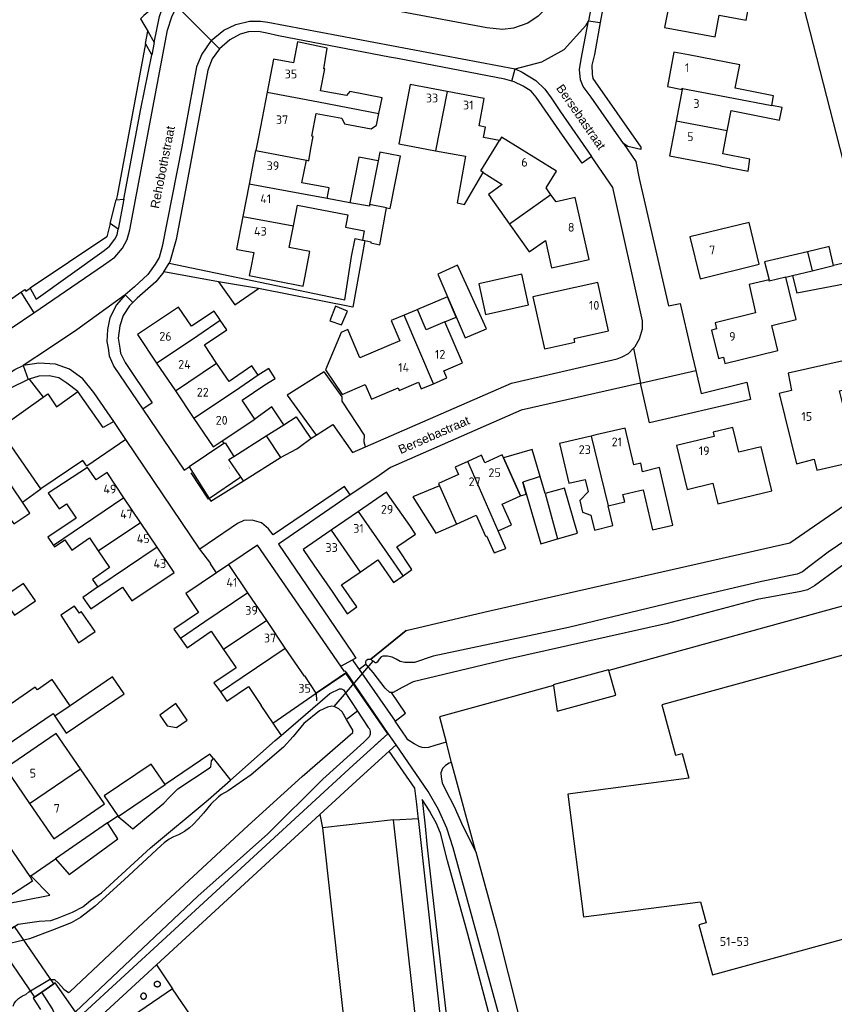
# Model space of a CAD drawing. Header units: metres. Extents: x 174248 to 174892, y 462063 to 462851.
# Tile 10 of 20: x 174327 to 174467, y 462388 to 462556. Entities that reach past the tile are written whole.
import ezdxf

# ---------------------------------------------------------------- set-up
doc = ezdxf.new("R2010")
doc.units = ezdxf.units.M
for name, color, linetype, lineweight in [('BTD-groenvoorziening', 252, 'Continuous', 9), ('Kunstwerkdeel', 252, 'Continuous', 9), ('Nummeraanduidingreeks', 252, 'Continuous', 9), ('OpenbareRuimteLabel', 252, 'Continuous', 9), ('OTD-erf', 252, 'Continuous', 9), ('OTD-onverhard', 252, 'Continuous', 9), ('OTD-open verharding', 252, 'Continuous', 9), ('Overbruggingsdeel', 252, 'Continuous', 9), ('OverigBouwwerk', 252, 'Continuous', 9), ('OWD', 252, 'Continuous', 9), ('OWG-groenvoorziening', 252, 'Continuous', 9), ('Pand', 252, 'Continuous', 9), ('Scheiding', 252, 'Continuous', 9), ('Straatmeubilair', 252, 'Continuous', 9), ('WGD-open verharding', 252, 'Continuous', 9), ('WTD-waterloop', 252, 'Continuous', 9)]:
    doc.layers.add(name, color=color, linetype=linetype, lineweight=lineweight)
doc.styles.get("Standard").update_dxf_attribs({"font": 'isocpeur.ttf'})

# ---------------------------------------------------------------- blocks, each defined once
blk = doc.blocks.new('Straatmeubilair')
at = {"layer": 'Straatmeubilair', "const_width": 0.02}
for points in [[(4.14, 1.69), (3.67, 1.3), (6.33, 1.3)], [(4.14, 1.69), (6.13, 1.69), (6.6, 1.3), (3.95, 1.3)], [(4.27, 1.3), (4.27, 0.62)], [(4.27, 0.62), (4.37, 0.62)], [(4.37, 1.3), (4.37, 0.62)], [(4.57, 2.21), (4.57, 1.69)], [(4.67, 2.21), (4.67, 1.69)], [(5.61, 2.21), (5.61, 1.69)], [(5.71, 2.21), (5.71, 1.69)], [(5.9, 1.3), (5.9, 0.62)], [(5.9, 0.62), (6, 0.62)], [(6, 1.3), (6, 0.62)]]:
    blk.add_lwpolyline(points, dxfattribs=at)
blk.add_lwpolyline([(4.25, 2.66), (6.03, 2.66), (6.03, 2.21), (4.25, 2.21)], close=True, dxfattribs=at)

msp = doc.modelspace()

# ---------------------------------------------------------------- linework, layer by layer
at = {"layer": 'BTD-groenvoorziening', "lineweight": -3}
msp.add_line((174328.86, 462494.71), (174331.25, 462491.59), dxfattribs=at)
for points in [[(174352.66, 462559.94), (174352.4, 462560.28), (174352.39, 462560.28), (174348.48, 462556.9), (174347.89, 462556.38), (174348.5, 462555.4), (174349.16, 462554.23), (174350.26, 462552.28), (174351.16, 462556.76), (174351.56, 462557.88), (174352.66, 462559.94)], [(174345.06, 462525.51), (174347.98, 462540.93), (174349.84, 462550.19), (174348.77, 462552.14), (174343.94, 462526.09), (174343.75, 462525.37), (174345.06, 462525.51)], [(174329.01, 462510.25), (174330.06, 462508.39), (174341.7, 462516.71), (174342.61, 462517.44), (174343.51, 462518.66), (174343.9, 462519.41), (174344.08, 462520.36), (174342.72, 462521.34), (174342.13, 462519.06), (174329.01, 462510.25)], [(174331.25, 462491.59), (174332.06, 462492.16), (174333.56, 462489.99), (174337.21, 462492.56), (174335.31, 462494.04), (174333.96, 462494.93), (174332.29, 462495.24), (174330.49, 462495.21), (174328.86, 462494.71)], [(174386.42, 462483.14), (174386.17, 462483.91), (174386.26, 462485.14), (174382.4, 462490.95), (174382.4, 462491.68), (174379.37, 462495.9), (174379.35, 462495.94), (174373.03, 462491.96), (174377.98, 462485.12), (174380.84, 462486.93), (174384.16, 462482.16), (174386.42, 462483.14)], [(174328.86, 462494.71), (174328.7, 462494.64), (174325.56, 462493.11), (174319.81, 462489.38), (174317.8, 462488.14), (174321.52, 462482.72)], [(174327.7, 462473.67), (174330.83, 462475.96), (174323.67, 462486.27), (174331.25, 462491.59)], [(174361.87, 462484.13), (174362.18, 462483.67), (174362.4, 462483.82), (174363.89, 462481.48), (174369.41, 462484.98), (174372.43, 462486.9), (174370.39, 462489.96), (174367.46, 462487.88)], [(174370.57, 462435.83), (174371.95, 462433.75), (174380.28, 462440.89), (174381.98, 462441.73), (174382.31, 462441.69), (174382.63, 462441.53), (174385.06, 462437.86), (174386.86, 462435.12), (174387.08, 462434.84), (174387.23, 462434.41), (174387.23, 462433.98), (174387.02, 462433.51), (174386.14, 462432.57), (174379.13, 462426.27), (174369.67, 462416.87), (174357.73, 462406.23), (174336.77, 462386.42), (174337.41, 462385.5), (174384.32, 462428.62), (174390.24, 462434.03), (174390.29, 462434.07), (174383.13, 462444.48), (174377.99, 462440.94)], [(174385.31, 462445.04), (174391.46, 462436.2), (174393.28, 462437.54), (174390.88, 462441.08), (174390.57, 462441.08), (174389.79, 462441.81), (174387.7, 462444.52), (174386.57, 462445.81), (174386.51, 462445.94), (174385.31, 462445.04)], [(174391.18, 462419.31), (174395.46, 462419.52), (174395.43, 462419.8), (174395.36, 462420.39), (174395.18, 462421.95), (174394.83, 462424.7), (174390.46, 462431.05), (174385.51, 462426.52), (174378.61, 462420.18), (174379.04, 462417.95)], [(174344.1, 462419.87), (174345.41, 462418.79), (174346.6, 462417.73), (174351.9, 462422.16), (174352.89, 462423.19), (174354.27, 462424.61), (174359.51, 462428.01), (174359.93, 462428.36), (174360, 462428.8), (174360.04, 462429.36), (174360.38, 462429.78), (174359.76, 462430.54), (174352.1, 462425.33)], [(174401.09, 462429.12), (174400.75, 462428.99), (174400.1, 462428.61), (174399.58, 462428.09), (174399.3, 462427.35), (174399.34, 462426.58), (174399.52, 462425.61), (174400.13, 462424.3), (174401.58, 462421.59), (174403.08, 462418.23), (174405.27, 462413.81), (174401.1, 462429.11), (174401.09, 462429.12)], [(174329.15, 462409.73), (174328.95, 462409.6), (174329, 462409.53), (174329.42, 462408.82), (174323.86, 462405.2), (174324.09, 462404.81), (174324.3, 462404.79), (174332.41, 462406.43), (174329.15, 462409.73)], [(174350.77, 462390.68), (174350.76, 462390.68), (174350.75, 462390.68), (174350.74, 462390.68), (174350.73, 462390.68), (174350.72, 462390.68), (174350.71, 462390.68), (174350.71, 462390.68), (174350.7, 462390.68), (174350.69, 462390.68), (174350.68, 462390.69), (174350.67, 462390.69), (174350.66, 462390.69), (174350.65, 462390.69), (174350.65, 462390.69), (174350.64, 462390.7), (174350.63, 462390.7), (174350.62, 462390.7), (174350.61, 462390.7), (174350.61, 462390.71), (174350.6, 462390.71), (174350.59, 462390.71), (174350.58, 462390.72), (174350.57, 462390.72), (174350.57, 462390.72), (174350.56, 462390.73), (174350.55, 462390.73), (174350.54, 462390.73), (174350.53, 462390.74), (174350.53, 462390.74), (174350.52, 462390.75), (174350.51, 462390.75), (174350.5, 462390.76), (174350.5, 462390.76), (174350.49, 462390.77), (174350.48, 462390.77), (174350.48, 462390.78), (174350.47, 462390.78), (174350.46, 462390.79), (174350.45, 462390.79), (174350.45, 462390.8), (174350.44, 462390.8), (174350.43, 462390.81), (174350.43, 462390.82), (174350.42, 462390.82), (174350.42, 462390.83), (174350.41, 462390.84), (174350.4, 462390.84), (174350.4, 462390.85), (174350.39, 462390.86), (174350.39, 462390.86), (174350.38, 462390.87), (174350.37, 462390.88), (174350.37, 462390.89), (174350.36, 462390.9), (174350.36, 462390.9), (174350.35, 462390.91), (174350.35, 462390.92), (174350.34, 462390.93), (174350.34, 462390.93), (174350.33, 462390.94), (174350.33, 462390.95), (174350.33, 462390.96), (174350.32, 462390.96), (174350.32, 462390.97), (174350.32, 462390.98), (174350.31, 462390.99), (174350.31, 462391), (174350.31, 462391.01), (174350.3, 462391.01), (174350.3, 462391.02), (174350.3, 462391.03), (174350.3, 462391.04), (174350.29, 462391.05), (174350.29, 462391.05), (174350.29, 462391.06), (174350.29, 462391.07), (174350.29, 462391.08), (174350.28, 462391.09), (174350.28, 462391.1), (174350.28, 462391.11), (174350.28, 462391.12), (174350.28, 462391.12), (174350.28, 462391.13), (174350.28, 462391.14), (174350.28, 462391.15), (174350.28, 462391.16), (174350.28, 462391.18), (174350.28, 462391.19), (174350.28, 462391.2), (174350.28, 462391.21), (174350.28, 462391.22), (174350.28, 462391.23), (174350.28, 462391.24), (174350.28, 462391.25), (174350.28, 462391.25), (174350.28, 462391.26), (174350.29, 462391.27), (174350.29, 462391.28), (174350.29, 462391.29), (174350.29, 462391.3), (174350.29, 462391.31), (174350.3, 462391.31), (174350.3, 462391.32), (174350.3, 462391.33), (174350.3, 462391.34), (174350.31, 462391.35), (174350.31, 462391.36), (174350.31, 462391.36), (174350.32, 462391.37), (174350.32, 462391.38), (174350.32, 462391.39), (174350.33, 462391.4), (174350.33, 462391.4), (174350.33, 462391.41), (174350.34, 462391.42), (174350.34, 462391.43), (174350.35, 462391.43), (174350.35, 462391.44), (174350.36, 462391.45), (174350.36, 462391.46), (174350.37, 462391.46), (174350.37, 462391.47), (174350.38, 462391.48), (174350.38, 462391.48), (174350.39, 462391.49), (174350.39, 462391.5), (174350.4, 462391.5), (174350.4, 462391.51), (174350.41, 462391.52), (174350.42, 462391.52), (174350.42, 462391.53), (174350.43, 462391.54), (174350.43, 462391.54), (174350.44, 462391.55), (174350.45, 462391.55), (174350.45, 462391.56), (174350.46, 462391.57), (174350.47, 462391.57), (174350.48, 462391.57), (174350.48, 462391.58), (174350.49, 462391.59), (174350.5, 462391.59), (174350.5, 462391.6), (174350.51, 462391.6), (174350.52, 462391.6), (174350.53, 462391.61), (174350.53, 462391.61), (174350.54, 462391.62), (174350.55, 462391.62), (174350.56, 462391.63), (174350.57, 462391.63), (174350.57, 462391.63), (174350.58, 462391.64), (174350.59, 462391.64), (174350.6, 462391.64), (174350.61, 462391.65), (174350.62, 462391.65), (174350.63, 462391.65), (174350.64, 462391.66), (174350.65, 462391.66), (174350.65, 462391.66), (174350.66, 462391.66), (174350.67, 462391.67), (174350.68, 462391.67), (174350.69, 462391.67), (174350.7, 462391.67), (174350.71, 462391.67), (174350.71, 462391.67), (174350.72, 462391.67), (174350.73, 462391.67), (174350.74, 462391.67), (174350.75, 462391.67), (174350.76, 462391.68), (174350.77, 462391.68), (174350.78, 462391.68), (174350.79, 462391.68), (174350.79, 462391.68), (174350.8, 462391.67), (174350.81, 462391.67), (174350.82, 462391.67), (174350.83, 462391.67), (174350.85, 462391.67), (174350.85, 462391.67), (174350.86, 462391.67), (174350.87, 462391.67), (174350.88, 462391.67), (174350.89, 462391.66), (174350.9, 462391.66), (174350.9, 462391.66), (174350.91, 462391.66), (174350.92, 462391.65), (174350.93, 462391.65), (174350.94, 462391.65), (174350.95, 462391.65), (174350.95, 462391.64), (174350.96, 462391.64), (174350.97, 462391.64), (174350.98, 462391.63), (174350.99, 462391.63), (174350.99, 462391.63), (174351, 462391.62), (174351.01, 462391.62), (174351.02, 462391.61), (174351.03, 462391.61), (174351.03, 462391.6), (174351.04, 462391.6), (174351.05, 462391.6), (174351.06, 462391.59), (174351.06, 462391.59), (174351.07, 462391.58), (174351.08, 462391.57), (174351.08, 462391.57), (174351.09, 462391.57), (174351.1, 462391.56), (174351.1, 462391.55), (174351.11, 462391.55), (174351.12, 462391.54), (174351.12, 462391.54), (174351.13, 462391.53), (174351.14, 462391.52), (174351.14, 462391.52), (174351.15, 462391.51), (174351.15, 462391.5), (174351.16, 462391.5), (174351.17, 462391.49), (174351.17, 462391.48), (174351.17, 462391.48), (174351.18, 462391.47), (174351.19, 462391.46), (174351.19, 462391.46), (174351.2, 462391.45), (174351.2, 462391.44), (174351.2, 462391.43), (174351.21, 462391.43), (174351.21, 462391.42), (174351.22, 462391.41), (174351.22, 462391.4), (174351.23, 462391.4), (174351.23, 462391.39), (174351.23, 462391.38), (174351.24, 462391.37), (174351.24, 462391.36), (174351.24, 462391.36), (174351.25, 462391.35), (174351.25, 462391.34), (174351.25, 462391.33), (174351.25, 462391.32), (174351.26, 462391.31), (174351.26, 462391.31), (174351.26, 462391.3), (174351.26, 462391.29), (174351.27, 462391.28), (174351.27, 462391.27), (174351.27, 462391.26), (174351.27, 462391.25), (174351.27, 462391.25), (174351.27, 462391.24), (174351.27, 462391.23), (174351.27, 462391.22), (174351.27, 462391.21), (174351.27, 462391.2), (174351.28, 462391.19), (174351.28, 462391.18), (174351.28, 462391.16), (174351.27, 462391.15), (174351.27, 462391.14), (174351.27, 462391.13), (174351.27, 462391.12), (174351.27, 462391.11), (174351.27, 462391.1), (174351.27, 462391.09), (174351.27, 462391.08), (174351.27, 462391.07), (174351.26, 462391.06), (174351.26, 462391.05), (174351.26, 462391.05), (174351.26, 462391.04), (174351.25, 462391.03), (174351.25, 462391.02), (174351.25, 462391.01), (174351.25, 462391.01), (174351.24, 462391), (174351.24, 462390.99), (174351.24, 462390.98), (174351.23, 462390.97), (174351.23, 462390.96), (174351.23, 462390.96), (174351.22, 462390.95), (174351.22, 462390.94), (174351.21, 462390.93), (174351.21, 462390.93), (174351.2, 462390.92), (174351.2, 462390.91), (174351.2, 462390.9), (174351.19, 462390.9), (174351.19, 462390.89), (174351.18, 462390.88), (174351.17, 462390.88), (174351.17, 462390.87), (174351.17, 462390.86), (174351.16, 462390.86), (174351.15, 462390.85), (174351.15, 462390.84), (174351.14, 462390.83), (174351.13, 462390.82), (174351.12, 462390.82), (174351.12, 462390.81), (174351.11, 462390.8), (174351.1, 462390.8), (174351.1, 462390.79), (174351.09, 462390.79), (174351.08, 462390.78), (174351.08, 462390.78), (174351.07, 462390.77), (174351.06, 462390.77), (174351.06, 462390.76), (174351.05, 462390.76), (174351.03, 462390.75), (174351.03, 462390.74), (174351.02, 462390.74), (174351.01, 462390.73), (174351, 462390.73), (174350.99, 462390.73), (174350.99, 462390.72), (174350.98, 462390.72), (174350.97, 462390.72), (174350.96, 462390.71), (174350.95, 462390.71), (174350.95, 462390.71), (174350.94, 462390.7), (174350.93, 462390.7), (174350.92, 462390.7), (174350.91, 462390.7), (174350.9, 462390.69), (174350.9, 462390.69), (174350.89, 462390.69), (174350.88, 462390.69), (174350.87, 462390.69), (174350.86, 462390.68), (174350.85, 462390.68), (174350.85, 462390.68), (174350.84, 462390.68), (174350.83, 462390.68), (174350.82, 462390.68), (174350.81, 462390.68), (174350.8, 462390.68), (174350.79, 462390.68), (174350.79, 462390.68), (174350.78, 462390.68), (174350.77, 462390.68)], [(174348.45, 462389.62), (174348.44, 462389.62), (174348.43, 462389.62), (174348.42, 462389.62), (174348.41, 462389.62), (174348.4, 462389.61), (174348.39, 462389.61), (174348.39, 462389.61), (174348.38, 462389.61), (174348.37, 462389.61), (174348.36, 462389.61), (174348.35, 462389.61), (174348.34, 462389.61), (174348.33, 462389.61), (174348.33, 462389.6), (174348.32, 462389.6), (174348.31, 462389.6), (174348.3, 462389.6), (174348.29, 462389.6), (174348.28, 462389.59), (174348.27, 462389.59), (174348.27, 462389.59), (174348.26, 462389.59), (174348.25, 462389.58), (174348.24, 462389.58), (174348.23, 462389.58), (174348.23, 462389.57), (174348.22, 462389.57), (174348.21, 462389.56), (174348.2, 462389.56), (174348.19, 462389.56), (174348.19, 462389.55), (174348.18, 462389.55), (174348.17, 462389.54), (174348.16, 462389.54), (174348.16, 462389.54), (174348.15, 462389.53), (174348.14, 462389.53), (174348.14, 462389.52), (174348.13, 462389.52), (174348.12, 462389.51), (174348.11, 462389.51), (174348.11, 462389.5), (174348.1, 462389.49), (174348.09, 462389.49), (174348.09, 462389.48), (174348.08, 462389.48), (174348.08, 462389.47), (174348.07, 462389.46), (174348.06, 462389.46), (174348.06, 462389.45), (174348.05, 462389.44), (174348.05, 462389.44), (174348.04, 462389.43), (174348.04, 462389.42), (174348.03, 462389.42), (174348.02, 462389.41), (174348.02, 462389.4), (174348.01, 462389.4), (174348.01, 462389.39), (174348.01, 462389.38), (174348, 462389.37), (174348, 462389.37), (174347.99, 462389.36), (174347.99, 462389.35), (174347.98, 462389.34), (174347.98, 462389.34), (174347.98, 462389.33), (174347.97, 462389.32), (174347.97, 462389.31), (174347.96, 462389.3), (174347.96, 462389.29), (174347.96, 462389.29), (174347.96, 462389.28), (174347.95, 462389.27), (174347.95, 462389.26), (174347.95, 462389.25), (174347.95, 462389.25), (174347.94, 462389.24), (174347.94, 462389.23), (174347.94, 462389.22), (174347.94, 462389.21), (174347.94, 462389.2), (174347.93, 462389.19), (174347.93, 462389.19), (174347.93, 462389.18), (174347.93, 462389.17), (174347.93, 462389.16), (174347.93, 462389.15), (174347.93, 462389.14), (174347.93, 462389.13), (174347.93, 462389.12), (174347.93, 462389.1), (174347.93, 462389.09), (174347.93, 462389.08), (174347.93, 462389.07), (174347.93, 462389.06), (174347.93, 462389.05), (174347.93, 462389.05), (174347.93, 462389.04), (174347.94, 462389.03), (174347.94, 462389.02), (174347.94, 462389.01), (174347.94, 462389), (174347.94, 462389), (174347.95, 462388.99), (174347.95, 462388.98), (174347.95, 462388.97), (174347.95, 462388.96), (174347.96, 462388.95), (174347.96, 462388.94), (174347.96, 462388.93), (174347.97, 462388.92), (174347.97, 462388.91), (174347.98, 462388.9), (174347.98, 462388.9), (174347.98, 462388.89), (174347.99, 462388.88), (174347.99, 462388.87), (174348, 462388.87), (174348, 462388.86), (174348.01, 462388.85), (174348.01, 462388.84), (174348.01, 462388.84), (174348.02, 462388.83), (174348.02, 462388.82), (174348.03, 462388.82), (174348.04, 462388.81), (174348.04, 462388.8), (174348.05, 462388.79), (174348.05, 462388.79), (174348.06, 462388.78), (174348.06, 462388.77), (174348.07, 462388.77), (174348.08, 462388.76), (174348.08, 462388.76), (174348.09, 462388.75), (174348.09, 462388.74), (174348.1, 462388.74), (174348.11, 462388.73), (174348.11, 462388.73), (174348.12, 462388.72), (174348.13, 462388.72), (174348.14, 462388.71), (174348.14, 462388.71), (174348.15, 462388.7), (174348.16, 462388.7), (174348.16, 462388.69), (174348.17, 462388.69), (174348.18, 462388.68), (174348.19, 462388.68), (174348.19, 462388.67), (174348.2, 462388.67), (174348.21, 462388.67), (174348.22, 462388.66), (174348.23, 462388.66), (174348.23, 462388.66), (174348.24, 462388.65), (174348.26, 462388.65), (174348.27, 462388.64), (174348.27, 462388.64), (174348.28, 462388.64), (174348.29, 462388.64), (174348.3, 462388.63), (174348.31, 462388.63), (174348.32, 462388.63), (174348.33, 462388.63), (174348.33, 462388.62), (174348.34, 462388.62), (174348.35, 462388.62), (174348.36, 462388.62), (174348.37, 462388.62), (174348.38, 462388.62), (174348.39, 462388.62), (174348.39, 462388.62), (174348.4, 462388.62), (174348.41, 462388.62), (174348.42, 462388.62), (174348.43, 462388.62), (174348.44, 462388.62), (174348.45, 462388.62), (174348.45, 462388.62), (174348.46, 462388.62), (174348.47, 462388.62), (174348.48, 462388.62), (174348.49, 462388.62), (174348.5, 462388.62), (174348.51, 462388.62), (174348.52, 462388.62), (174348.52, 462388.62), (174348.53, 462388.63), (174348.54, 462388.63), (174348.55, 462388.63), (174348.56, 462388.63), (174348.57, 462388.64), (174348.58, 462388.64), (174348.58, 462388.64), (174348.59, 462388.64), (174348.6, 462388.65), (174348.61, 462388.65), (174348.62, 462388.65), (174348.62, 462388.66), (174348.63, 462388.66), (174348.64, 462388.66), (174348.65, 462388.67), (174348.66, 462388.67), (174348.66, 462388.67), (174348.67, 462388.68), (174348.68, 462388.68), (174348.69, 462388.69), (174348.69, 462388.69), (174348.7, 462388.7), (174348.71, 462388.7), (174348.72, 462388.71), (174348.72, 462388.71), (174348.74, 462388.72), (174348.74, 462388.73), (174348.75, 462388.73), (174348.76, 462388.74), (174348.76, 462388.74), (174348.77, 462388.75), (174348.78, 462388.76), (174348.78, 462388.76), (174348.79, 462388.77), (174348.8, 462388.77), (174348.8, 462388.78), (174348.81, 462388.79), (174348.81, 462388.79), (174348.82, 462388.8), (174348.82, 462388.81), (174348.83, 462388.82), (174348.83, 462388.82), (174348.84, 462388.83), (174348.84, 462388.84), (174348.85, 462388.84), (174348.85, 462388.85), (174348.86, 462388.86), (174348.86, 462388.87), (174348.87, 462388.87), (174348.87, 462388.88), (174348.87, 462388.89), (174348.88, 462388.9), (174348.88, 462388.9), (174348.89, 462388.91), (174348.89, 462388.92), (174348.89, 462388.93), (174348.9, 462388.94), (174348.9, 462388.95), (174348.9, 462388.95), (174348.9, 462388.96), (174348.91, 462388.97), (174348.91, 462388.98), (174348.91, 462388.99), (174348.91, 462389), (174348.92, 462389), (174348.92, 462389.01), (174348.92, 462389.02), (174348.92, 462389.03), (174348.92, 462389.04), (174348.92, 462389.05), (174348.93, 462389.06), (174348.93, 462389.07), (174348.93, 462389.08), (174348.93, 462389.09), (174348.93, 462389.1), (174348.93, 462389.11), (174348.93, 462389.13), (174348.93, 462389.14), (174348.93, 462389.15), (174348.93, 462389.16), (174348.93, 462389.17), (174348.92, 462389.18), (174348.92, 462389.19), (174348.92, 462389.19), (174348.92, 462389.2), (174348.92, 462389.21), (174348.92, 462389.22), (174348.92, 462389.23), (174348.91, 462389.24), (174348.91, 462389.25), (174348.91, 462389.25), (174348.91, 462389.26), (174348.9, 462389.27), (174348.9, 462389.28), (174348.9, 462389.29), (174348.9, 462389.29), (174348.89, 462389.3), (174348.89, 462389.31), (174348.89, 462389.32), (174348.88, 462389.33), (174348.88, 462389.34), (174348.87, 462389.34), (174348.87, 462389.35), (174348.87, 462389.36), (174348.86, 462389.37), (174348.86, 462389.37), (174348.85, 462389.38), (174348.85, 462389.39), (174348.84, 462389.4), (174348.84, 462389.4), (174348.83, 462389.41), (174348.83, 462389.42), (174348.82, 462389.42), (174348.82, 462389.43), (174348.81, 462389.44), (174348.81, 462389.44), (174348.8, 462389.45), (174348.8, 462389.46), (174348.79, 462389.46), (174348.78, 462389.47), (174348.78, 462389.48), (174348.77, 462389.48), (174348.76, 462389.49), (174348.76, 462389.49), (174348.75, 462389.5), (174348.74, 462389.51), (174348.74, 462389.51), (174348.73, 462389.52), (174348.72, 462389.52), (174348.72, 462389.53), (174348.71, 462389.53), (174348.7, 462389.54), (174348.69, 462389.54), (174348.69, 462389.54), (174348.68, 462389.55), (174348.67, 462389.55), (174348.66, 462389.56), (174348.66, 462389.56), (174348.65, 462389.56), (174348.64, 462389.57), (174348.63, 462389.57), (174348.62, 462389.58), (174348.62, 462389.58), (174348.61, 462389.58), (174348.6, 462389.59), (174348.59, 462389.59), (174348.58, 462389.59), (174348.58, 462389.59), (174348.57, 462389.6), (174348.56, 462389.6), (174348.55, 462389.6), (174348.54, 462389.6), (174348.53, 462389.6), (174348.52, 462389.61), (174348.52, 462389.61), (174348.51, 462389.61), (174348.5, 462389.61), (174348.49, 462389.61), (174348.48, 462389.61), (174348.47, 462389.61), (174348.46, 462389.61), (174348.45, 462389.61), (174348.45, 462389.62)]]:
    msp.add_lwpolyline(points, dxfattribs=at)
at = {"layer": 'Kunstwerkdeel', "lineweight": -3}
msp.add_line((174387.68, 462446.47), (174380.98, 462438.66), dxfattribs=at)
at = {"layer": 'OTD-erf', "lineweight": -3}
msp.add_line((174495.63, 462463.5), (174428.03, 462444.87), dxfattribs=at)
for points in [[(174383.13, 462444.48), (174382.94, 462444.76), (174382.83, 462444.67), (174382.21, 462445.56), (174367.9, 462466.3), (174363.02, 462463.01), (174363.04, 462462.97)], [(174418.57, 462442.29), (174399.05, 462436.9), (174400.19, 462432.57), (174400.35, 462431.99), (174401.09, 462429.12)], [(174378.61, 462420.18), (174350.62, 462394.46), (174353.4, 462390.38)], [(174396.81, 462369.03), (174401.02, 462369.5), (174395.46, 462419.52)], [(174405.27, 462413.81), (174408.8, 462400.88), (174416.78, 462369.38), (174443.3, 462376.66)]]:
    msp.add_lwpolyline(points, dxfattribs=at)
at = {"layer": 'OTD-onverhard', "lineweight": -3}
for points in [[(174362.18, 462483.67), (174356.23, 462479.68), (174359.97, 462473.81), (174365.51, 462477.29), (174363.04, 462480.94), (174363.89, 462481.48)], [(174409.71, 462370.49), (174411.64, 462371.15), (174407.64, 462385.81), (174403.92, 462399.75), (174400.45, 462412.3), (174399.25, 462417.01), (174398.51, 462418.76), (174397.83, 462419.97), (174397.36, 462420.82), (174396.12, 462422.79), (174396.61, 462418.21), (174396.89, 462415.13), (174397.8, 462406.99), (174401.06, 462378.53), (174402.2, 462369.72), (174403.4, 462369.89), (174405.64, 462370.11), (174409.71, 462370.49)]]:
    msp.add_lwpolyline(points, dxfattribs=at)
at = {"layer": 'OTD-open verharding', "lineweight": -3}
msp.add_lwpolyline([(174344.03, 462416.03), (174342.28, 462418.79), (174333.35, 462412.63), (174335.72, 462409.92), (174344.03, 462416.03)], dxfattribs=at)
at = {"layer": 'Overbruggingsdeel', "lineweight": -3}
msp.add_lwpolyline([(174331, 462389.81), (174333.05, 462391.22), (174326.34, 462401.02), (174323.01, 462398.76), (174329.75, 462388.95), (174331, 462389.81)], dxfattribs=at)
at = {"layer": 'OverigBouwwerk', "lineweight": -3}
for points in [[(174399.98, 462504.5), (174401.92, 462505.33), (174400.43, 462508.81), (174395.28, 462506.61)], [(174416.31, 462478.03), (174414.95, 462482.69), (174410.02, 462481.25), (174410.02, 462481.25), (174412.94, 462474.73), (174413.92, 462475.01), (174413.92, 462475.01), (174413.31, 462477.1)], [(174399.08, 462476.47), (174394.49, 462474.56), (174398.46, 462468.36), (174401.99, 462469.91)], [(174355.92, 462436.35), (174353.95, 462439.19), (174351.24, 462437.18), (174352.48, 462435.38), (174354.07, 462435.08), (174355.92, 462436.35)]]:
    msp.add_lwpolyline(points, dxfattribs=at)
at = {"layer": 'OWD', "lineweight": -3}
msp.add_line((174385.06, 462437.86), (174383.18, 462436.47), dxfattribs=at)
for points in [[(174488.27, 462477.81), (174487.79, 462477.07), (174486.48, 462475.74), (174484, 462473.73), (174475.86, 462468.36), (174467.32, 462462.31), (174463.27, 462459.35), (174462.02, 462458.65), (174460.91, 462458.39), (174453.46, 462457), (174438.02, 462452.91), (174410.53, 462446.75), (174394.56, 462442.92), (174392.68, 462441.92), (174391.13, 462441.08), (174390.88, 462441.08)], [(174386.51, 462445.94), (174386.46, 462446.05), (174386.44, 462446.39), (174386.57, 462446.64), (174386.78, 462446.79), (174387.3, 462446.79)], [(174321.23, 462400.78), (174322.72, 462398.58), (174323.01, 462398.76), (174324.36, 462399.67), (174326.34, 462401.02), (174327, 462401.46), (174330.56, 462401.97), (174332.55, 462402.05), (174333.73, 462402.46), (174336.25, 462403.47), (174338.03, 462404.43), (174339.36, 462405.48), (174341.24, 462406.81), (174349.61, 462414.51), (174359.51, 462422.69), (174363.33, 462426.09), (174370.93, 462432.88), (174371.95, 462433.75)], [(174336.77, 462386.42), (174333.3, 462391.4), (174333.05, 462391.22), (174331, 462389.81), (174329.75, 462388.95), (174329.56, 462388.75), (174330.82, 462386.84)]]:
    msp.add_lwpolyline(points, dxfattribs=at)
at = {"layer": 'OWG-groenvoorziening', "lineweight": -3}
for p, q in [((174360.38, 462429.78), (174363.33, 462426.09)), ((174342.28, 462418.79), (174344.02, 462419.99)), ((174329.15, 462409.73), (174333.35, 462412.63))]:
    msp.add_line(p, q, dxfattribs=at)
msp.add_lwpolyline([(174400.19, 462432.57), (174398.27, 462432), (174397.19, 462431.68), (174396.56, 462431.59), (174396.1, 462431.67), (174395.59, 462431.84), (174394.76, 462432.32), (174393.65, 462433), (174393.37, 462433.45), (174391.46, 462436.2)], dxfattribs=at)
at = {"layer": 'Pand', "lineweight": -3}
for p, q in [((174400.37, 462543.91), (174398.4, 462533.79)), ((174440.58, 462544.28), (174439.55, 462538.87)), ((174448.31, 462537.21), (174439.55, 462538.87)), ((174367.66, 462533.82), (174376.29, 462532.15)), ((174388.58, 462532.06), (174387.12, 462524.57)), ((174366.48, 462528.05), (174365.41, 462522.52)), ((174418.14, 462526.25), (174411.03, 462521.23)), ((174390.02, 462524), (174387.12, 462524.57)), ((174365.41, 462522.52), (174374.09, 462520.96)), ((174462.03, 462516.5), (174462.82, 462513.23)), ((174462.82, 462513.23), (174466.52, 462514.12)), ((174458.35, 462512.15), (174459.46, 462512.41)), ((174459.46, 462512.41), (174462.82, 462513.23)), ((174398.06, 462493.92), (174393.02, 462505.66)), ((174350.67, 462497.46), (174353.87, 462492.7)), ((174353.87, 462492.7), (174360.94, 462497.45)), ((174353.87, 462492.7), (174357.06, 462487.95)), ((174409.11, 462468.77), (174403.93, 462480.63)), ((174417.16, 462475.11), (174419.29, 462467.36)), ((174345.08, 462474.38), (174333, 462466.26)), ((174347.92, 462470.16), (174345.08, 462474.38)), ((174385.23, 462472.08), (174380.53, 462468.84)), ((174340.69, 462465.3), (174347.92, 462470.16)), ((174350.75, 462465.94), (174347.92, 462470.16)), ((174380.53, 462468.84), (174385.49, 462461.66)), ((174350.75, 462465.94), (174340.6, 462459.11)), ((174369.5, 462453.41), (174366.3, 462458.14)), ((174369.5, 462453.41), (174362.13, 462448.44)), ((174372.69, 462448.68), (174369.5, 462453.41)), ((174335.88, 462438.82), (174333.23, 462437.02)), ((174328.94, 462422.1), (174337.63, 462428.03))]:
    msp.add_line(p, q, dxfattribs=at)
for points in [[(174438.7, 462560.7), (174437.6, 462554.9), (174446.22, 462553.25), (174446.94, 462557), (174451.56, 462556.13), (174451.9, 462557.98)], [(174388.71, 462540.18), (174389.24, 462542.83), (174383.74, 462543.9), (174383.17, 462543.21), (174378.72, 462544.04), (174379.43, 462547.79), (174379.28, 462547.82), (174379.87, 462551.36), (174374.79, 462552.43), (174374.11, 462548.8), (174370.66, 462549.46), (174369.58, 462543.81)], [(174455.92, 462541.52), (174456.21, 462543.2), (174449.69, 462544.47), (174450.46, 462548.51), (174441.7, 462550.18), (174439.19, 462550.66), (174438.07, 462544.76), (174440.58, 462544.28)], [(174369.58, 462543.81), (174368.46, 462537.9), (174368.05, 462535.84), (174367.66, 462533.82)], [(174369.58, 462543.81), (174378.36, 462542.14), (174388.71, 462540.18)], [(174400.37, 462543.91), (174394.05, 462545.11), (174392.13, 462534.98), (174398.4, 462533.79)], [(174409.35, 462535.53), (174406.6, 462536.03), (174406.93, 462537.79), (174405.85, 462538.04), (174406.73, 462542.71), (174400.37, 462543.91)], [(174440.58, 462544.28), (174440.61, 462544.47), (174440.65, 462544.46), (174449.37, 462542.78), (174455.92, 462541.52)], [(174448.31, 462537.21), (174448.96, 462540.66), (174455.54, 462539.37), (174457.28, 462539.04), (174457.69, 462541.18), (174455.92, 462541.52)], [(174376.29, 462532.15), (174376.69, 462532.07), (174377.07, 462534.15), (174377.44, 462536.23), (174377.24, 462536.26), (174377.98, 462540.13), (174382.34, 462539.33), (174382.81, 462538.4), (174387.39, 462537.53), (174388.31, 462538.14), (174388.71, 462540.18)], [(174439.55, 462538.87), (174438.42, 462532.94), (174447.17, 462531.27), (174447.17, 462531.23), (174451.87, 462530.31), (174452.19, 462532.34), (174447.55, 462533.26), (174448.31, 462537.21)], [(174406.54, 462530.05), (174406.13, 462530.32), (174409.35, 462535.53)], [(174418.14, 462526.25), (174417.3, 462527.43), (174419.07, 462530.31), (174409.7, 462536.09), (174409.35, 462535.53)], [(174367.66, 462533.82), (174367.6, 462533.84), (174366.48, 462528.05)], [(174398.4, 462533.79), (174403.52, 462532.83), (174402.11, 462524.89), (174403.36, 462524.61), (174406.54, 462530.05)], [(174379.86, 462525.63), (174380.21, 462527.41), (174375.54, 462528.31), (174376.29, 462532.15)], [(174388.58, 462532.06), (174385.26, 462532.71), (174383.74, 462524.86)], [(174390.02, 462524), (174390.65, 462523.88), (174392.4, 462532.83), (174388.87, 462533.52), (174388.58, 462532.06)], [(174406.54, 462530.05), (174409.82, 462527.98), (174407.44, 462526.28), (174411.03, 462521.23)], [(174379.86, 462525.63), (174375.17, 462526.47), (174366.48, 462528.05)], [(174383.74, 462524.86), (174379.86, 462525.6), (174379.86, 462525.63)], [(174411.03, 462521.23), (174414.43, 462516.46), (174417.2, 462518.43), (174418.21, 462513.74), (174424.66, 462515.18), (174422.29, 462525.78), (174419.02, 462525.02), (174418.14, 462526.25)], [(174374.09, 462520.96), (174374.78, 462524.47), (174383.4, 462522.81), (174382.99, 462520.7), (174386.19, 462520.1), (174385.91, 462518.49), (174386.29, 462518.41), (174387.33, 462518.19), (174387.3, 462518), (174388.89, 462517.66), (174390.02, 462524)], [(174387.12, 462524.57), (174387.07, 462524.32), (174383.74, 462524.86)], [(174365.41, 462522.52), (174364.32, 462516.92), (174364.48, 462516.89), (174367.29, 462516.35), (174366.78, 462513.72), (174366.53, 462512.42), (174375.73, 462510.63), (174376, 462512.02), (174376.88, 462516.52), (174373.35, 462517.21), (174374.09, 462520.96)], [(174443.67, 462511.89), (174453.79, 462514.38), (174452.04, 462521.51), (174441.92, 462519.03), (174443.67, 462511.89)], [(174466.52, 462514.12), (174465.77, 462517.37), (174465.6, 462517.33), (174462.03, 462516.5)], [(174462.03, 462516.5), (174454.71, 462514.8), (174455.46, 462511.71)], [(174459.46, 462512.41), (174460.04, 462510.1), (174460.2, 462509.46), (174471.89, 462511.68), (174471.21, 462515.25), (174466.52, 462514.12)], [(174403.44, 462501.76), (174407.09, 462503.33), (174402.13, 462514.19), (174398.77, 462512.69), (174403.44, 462501.76)], [(174405.78, 462511.02), (174406.92, 462505.79), (174414.32, 462507.42), (174413.18, 462512.65), (174405.78, 462511.02)], [(174455.46, 462511.71), (174452.05, 462510.88), (174453.13, 462506.04), (174446.23, 462504.36), (174446.48, 462503.3), (174445.61, 462503.08), (174446.8, 462498.23), (174447.66, 462498.44), (174447.92, 462497.38), (174456.98, 462499.6), (174455.93, 462503.89), (174460.12, 462504.91), (174458.35, 462512.15)], [(174458.35, 462512.15), (174455.51, 462511.49), (174455.46, 462511.71)], [(174361.24, 462511.37), (174364.03, 462507.4), (174368.09, 462510.2), (174361.24, 462511.37)], [(174415.06, 462508.79), (174417.03, 462499.87), (174417.61, 462500), (174422.23, 462501.02), (174422.09, 462501.68), (174428.01, 462502.99), (174426.17, 462511.26), (174415.06, 462508.79)], [(174361.54, 462504.82), (174361.38, 462505.07), (174360.5, 462506.34), (174356.66, 462503.75), (174354.42, 462507.03), (174347.42, 462502.32), (174350.67, 462497.46)], [(174382.3, 462503.97), (174383.31, 462506.36), (174381.29, 462507.17), (174380.31, 462504.69), (174382.3, 462503.97)], [(174393.02, 462505.66), (174390.79, 462504.72), (174392.27, 462501.23), (174385.42, 462498.33), (174383.38, 462503.17), (174382.27, 462502.7), (174379.56, 462496.29), (174382.4, 462492.07), (174386.35, 462493.77), (174387.43, 462491.26), (174391.99, 462493.22), (174392.19, 462492.76), (174395.46, 462494.17), (174395.96, 462493.02), (174398.06, 462493.92)], [(174398.06, 462493.92), (174400.34, 462494.9), (174399.81, 462496.12), (174403, 462497.49), (174399.98, 462504.5), (174396.78, 462503.13), (174395.28, 462506.61), (174395.06, 462506.52), (174393.02, 462505.66)], [(174350.67, 462497.46), (174357.72, 462502.19), (174361.54, 462504.82)], [(174360.94, 462497.45), (174358.83, 462500.55), (174362.69, 462503.16), (174361.54, 462504.82)], [(174470.01, 462482.67), (174467.53, 462492.72), (174473.57, 462494.17), (174476.91, 462494.97), (174475.78, 462499.35), (174472.56, 462498.52), (174472.49, 462498.83), (174458.73, 462495.71), (174459.31, 462492.75), (174457.19, 462492.23), (174460.15, 462480.23), (174463.18, 462480.98), (174463.64, 462479.14), (174470.81, 462480.76), (174470.38, 462482.76), (174470.01, 462482.67)], [(174368.05, 462495.39), (174366.96, 462496.97), (174363.08, 462494.31), (174360.94, 462497.45)], [(174357.06, 462487.95), (174360.32, 462483.09), (174361.87, 462484.13), (174367.46, 462487.88), (174365.28, 462491.08), (174369.19, 462493.73), (174369.2, 462493.71), (174370.97, 462494.83), (174369.84, 462496.5), (174368.07, 462495.36), (174368.05, 462495.39)], [(174368.05, 462495.39), (174364.17, 462492.71), (174357.06, 462487.95)], [(174425.05, 462484.96), (174424.53, 462484.84), (174422.8, 462484.43), (174419.61, 462483.68), (174421.2, 462476.9), (174424.01, 462477.54), (174424.5, 462475.42), (174423.1, 462473.92), (174423.55, 462471.93), (174424.95, 462471.43), (174425.57, 462468.88), (174428.73, 462469.64), (174427.92, 462473.03)], [(174427.92, 462473.03), (174430.77, 462473.69), (174430.47, 462474.96), (174433.35, 462475.62), (174433.94, 462475.76), (174435.54, 462468.9), (174439.01, 462469.7), (174436.74, 462479.56), (174433.81, 462478.86), (174433.5, 462480.31), (174432.32, 462480.02), (174430.84, 462486.32), (174427.6, 462485.56), (174425.85, 462485.15), (174425.05, 462484.96)], [(174425.05, 462484.96), (174426.69, 462478.14), (174427.92, 462473.03)], [(174450.29, 462482.2), (174449.26, 462486.44), (174445.9, 462485.62), (174446.07, 462484.9), (174439.63, 462483.33), (174441.45, 462475.84), (174445.83, 462476.9), (174446.69, 462473.36), (174455.94, 462475.61), (174454.11, 462483.14), (174450.29, 462482.2)], [(174318.76, 462471.17), (174321.48, 462473.04), (174323.54, 462470.08), (174325.29, 462471.2), (174326.24, 462469.94), (174328.98, 462471.78), (174327.7, 462473.67), (174324.38, 462478.54), (174321.59, 462476.63), (174318.71, 462480.79), (174318.16, 462481.59), (174317.22, 462480.94), (174316.62, 462481.82), (174313.75, 462479.83), (174314.35, 462478.95), (174313.69, 462478.49)], [(174409.11, 462468.77), (174411.37, 462469.78), (174409.79, 462473.32), (174412.94, 462474.73), (174409.8, 462481.73), (174406.82, 462480.4), (174406.25, 462481.67), (174403.93, 462480.63)], [(174403.93, 462480.63), (174401.77, 462479.66), (174402.35, 462478.38), (174398.92, 462476.84), (174399.08, 462476.47), (174401.99, 462469.91), (174405.36, 462471.42), (174406.97, 462467.81), (174407.1, 462467.87), (174408.43, 462464.96), (174410.43, 462465.75), (174409.09, 462468.76), (174409.11, 462468.77)], [(174345.08, 462474.38), (174342.18, 462478.7), (174340.31, 462477.45), (174338.83, 462479.61), (174332.1, 462475.19), (174333.99, 462472.49), (174335.25, 462473.39), (174336.92, 462470.91), (174332.04, 462467.67), (174333, 462466.26)], [(174417.16, 462475.11), (174416.31, 462478.03), (174413.31, 462477.1), (174416.41, 462466.51), (174419.29, 462467.36)], [(174392.84, 462461.07), (174394.36, 462462.13), (174391.77, 462465.99), (174394.97, 462468.2), (174393.97, 462469.64), (174390.6, 462474.53), (174390.02, 462475.38), (174385.23, 462472.08)], [(174419.29, 462467.36), (174422.7, 462468.36), (174420.47, 462476.07), (174417.16, 462475.11)], [(174392.84, 462461.07), (174390.18, 462464.9), (174385.23, 462472.08)], [(174380.53, 462468.84), (174375.74, 462465.54), (174377.58, 462462.87), (174380.69, 462458.35), (174383.3, 462454.57), (174384.94, 462455.73), (174382.33, 462459.48), (174385.49, 462461.66)], [(174333, 462466.26), (174333.19, 462465.99), (174334.97, 462467.19), (174336.14, 462465.46), (174339.19, 462467.53), (174340.69, 462465.3)], [(174340.6, 462459.11), (174340.54, 462459.08), (174338.06, 462457.35), (174339.43, 462455.38), (174341.91, 462457.09), (174344.85, 462459.11), (174346.43, 462456.76), (174353.65, 462461.62), (174350.75, 462465.94)], [(174340.69, 462465.3), (174342.6, 462462.45), (174339.7, 462460.43), (174340.6, 462459.11)], [(174366.3, 462458.14), (174363.04, 462462.97), (174360.94, 462461.55), (174355.68, 462458), (174357.86, 462454.77), (174353.63, 462451.9), (174354.73, 462450.33)], [(174385.49, 462461.66), (174388.54, 462463.76), (174391.2, 462459.93), (174392.84, 462461.07)], [(174326.34, 462454.32), (174329.94, 462456.78), (174327.89, 462459.76), (174324.3, 462457.3), (174326.34, 462454.32)], [(174366.3, 462458.14), (174358.94, 462453.17), (174354.73, 462450.33)], [(174337.76, 462454.96), (174337.44, 462454.67), (174336.61, 462455.87), (174334.26, 462454.34), (174337.29, 462449.59), (174340.14, 462451.54), (174337.76, 462454.96)], [(174354.73, 462450.33), (174355.87, 462448.71), (174360.02, 462451.56), (174362.13, 462448.44)], [(174478.26, 462438.3), (174489.26, 462441.34), (174486.19, 462452.45), (174437.13, 462438.96), (174439.48, 462430.36), (174440.58, 462430.66), (174441.75, 462426.4), (174421.02, 462423.7), (174423.73, 462402.69), (174443.74, 462405.26), (174444.7, 462401.69), (174443.43, 462401.35), (174445.81, 462392.76), (174478.69, 462401.81), (174474.77, 462415.95), (174511.42, 462420.72), (174509.91, 462432.31), (174480.93, 462428.58), (174478.26, 462438.3)], [(174362.13, 462448.44), (174364.25, 462445.3), (174360.46, 462442.71), (174361.57, 462441.17)], [(174361.57, 462441.17), (174365.32, 462443.71), (174372.69, 462448.68)], [(174361.57, 462441.17), (174362.69, 462439.61), (174366.4, 462442.11), (174368.58, 462438.88), (174368.5, 462438.83), (174370.57, 462435.83), (174377.99, 462440.94), (174376.03, 462443.91), (174375.95, 462443.85), (174372.69, 462448.68)], [(174418.57, 462442.29), (174419.18, 462437.9), (174429.23, 462440.64), (174428.03, 462444.87), (174428, 462444.98), (174418.55, 462442.41), (174418.57, 462442.29)], [(174335.88, 462438.82), (174332.8, 462443.33), (174330.26, 462441.51), (174329.91, 462442.02), (174323.64, 462437.72), (174321.1, 462441.49)], [(174333.23, 462437.02), (174335.2, 462434.11), (174345.12, 462440.84), (174343.14, 462443.75), (174335.88, 462438.82)], [(174312.39, 462435.57), (174316.39, 462429.73), (174323.07, 462434.29), (174324.75, 462431.87), (174332.99, 462437.51), (174333.23, 462437.02)], [(174337.63, 462428.03), (174333.5, 462434.06), (174324.82, 462428.13), (174328.94, 462422.1)], [(174328.94, 462422.1), (174333.05, 462416.07), (174341.75, 462422.01), (174337.63, 462428.03)], [(174352.1, 462425.33), (174349.71, 462428.8), (174341.7, 462423.39), (174344.02, 462419.99), (174344.1, 462419.87), (174352.1, 462425.33)], [(174391.18, 462419.31), (174379.04, 462417.95), (174385.18, 462362.78)], [(174396.81, 462369.03), (174391.18, 462419.31)], [(174373.91, 462360.32), (174353.4, 462390.38), (174343.3, 462383.47)]]:
    msp.add_lwpolyline(points, dxfattribs=at)
at = {"layer": 'Scheiding', "lineweight": -3}
for p, q in [((174393.35, 462451.67), (174387.3, 462446.79)), ((174377.99, 462440.94), (174383.02, 462444.4)), ((174390.24, 462434.03), (174383.02, 462444.4)), ((174377.99, 462440.94), (174378, 462439.64)), ((174388, 462431.99), (174390.24, 462434.03))]:
    msp.add_line(p, q, dxfattribs=at)
for points in [[(174476.34, 462500), (174469.28, 462527.75), (174459.73, 462565.13), (174453.45, 462589.37), (174449.83, 462602.99)], [(174365.09, 462477.9), (174359.57, 462474.19), (174356.55, 462478.69)]]:
    msp.add_lwpolyline(points, dxfattribs=at)
at = {"layer": 'WGD-open verharding', "lineweight": -3}
for p, q in [((174424.55, 462556.04), (174426.57, 462555.71)), ((174348.77, 462552.14), (174349.16, 462554.23)), ((174350.26, 462552.28), (174349.84, 462550.19)), ((174361.43, 462551.21), (174360.01, 462552.63)), ((174411.45, 462545.7), (174412.01, 462547.79)), ((174342.72, 462521.34), (174343.75, 462525.37)), ((174345.06, 462525.51), (174344.08, 462520.36)), ((174351.92, 462513.09), (174352.82, 462514.57)), ((174361.24, 462511.37), (174351.92, 462513.09)), ((174327.44, 462509.57), (174329.65, 462506.06)), ((174345.29, 462509.11), (174346.61, 462507.81)), ((174432.26, 462500), (174433.46, 462493.99)), ((174327.84, 462497.01), (174328.7, 462494.64)), ((174433.46, 462493.99), (174442.92, 462496.19)), ((174345.38, 462484.38), (174343.32, 462487.43)), ((174369.41, 462484.98), (174371.86, 462481.32)), ((174377.04, 462484.53), (174377.98, 462485.12)), ((174358.08, 462465.62), (174345.38, 462484.38)), ((174365.51, 462477.29), (174371.86, 462481.32)), ((174382.21, 462445.56), (174384.19, 462446.65)), ((174391.64, 462432.12), (174390.29, 462434.07)), ((174390.46, 462431.05), (174391.64, 462432.12)), ((174350.62, 462394.46), (174338.67, 462383.48))]:
    msp.add_line(p, q, dxfattribs=at)
for points in [[(174394.94, 462629.35), (174417.33, 462625.1), (174421.54, 462624.36), (174423.53, 462623.66), (174425.8, 462622.26), (174427.66, 462620.23), (174428.79, 462617.8), (174429.29, 462615.17), (174429.26, 462612.8), (174419.94, 462564.17), (174419.26, 462561.06), (174417.77, 462558.63), (174415.97, 462556.81), (174414.17, 462555.59), (174411.74, 462554.74), (174409.87, 462554.54), (174407.2, 462554.8), (174363.21, 462563.08), (174362.19, 462563.2), (174360.89, 462563.14), (174358.89, 462562.51), (174356.54, 462561.03), (174354.54, 462559.29), (174354.14, 462558.5)], [(174435.16, 462611.49), (174430.49, 462587.23), (174424.55, 462556.04)], [(174434.3, 462596.85), (174431.94, 462584.53), (174427.31, 462559.79), (174426.57, 462555.71)], [(174329.65, 462506.06), (174341.6, 462514.18), (174343.51, 462515.59), (174344.8, 462517.1), (174345.6, 462518.59), (174346.09, 462520.24), (174352.54, 462554.44), (174353.24, 462556.69), (174354.14, 462558.5)], [(174354.14, 462558.5), (174357.35, 462555.29), (174360.01, 462552.63)], [(174360.01, 462552.63), (174362.14, 462554.39), (174364.21, 462555.37), (174366.57, 462555.94), (174368.44, 462555.94), (174369.67, 462555.77), (174412.01, 462547.79)], [(174412.01, 462547.79), (174416.61, 462548.99), (174420.38, 462551.13), (174424.12, 462555.23), (174424.55, 462556.04)], [(174430.54, 462535.01), (174425, 462542.93), (174423.64, 462544.79), (174423.2, 462545.91), (174423.03, 462547.66), (174423.3, 462549.47), (174424.55, 462556.04)], [(174426.57, 462555.71), (174425.57, 462550.23), (174425.14, 462548.43), (174425.2, 462546.86), (174425.31, 462546.13), (174433.53, 462534.37), (174433.53, 462533.99), (174431.3, 462534.5), (174430.54, 462535.01)], [(174411.45, 462545.7), (174410.26, 462546.03), (174391.88, 462549.54), (174390.52, 462549.8), (174371.53, 462553.43), (174369.53, 462553.91), (174368.11, 462554.19), (174366.37, 462554.13), (174364.99, 462553.74), (174363.19, 462552.79), (174361.43, 462551.21)], [(174360.01, 462552.63), (174358.39, 462550.3), (174357.51, 462548.16), (174354.97, 462534.43), (174351.64, 462517.39), (174351.1, 462515.54), (174350.43, 462514.36), (174349.16, 462512.6), (174346.87, 462510.49), (174345.29, 462509.11)], [(174361.43, 462551.21), (174360.16, 462549.5), (174359.41, 462547.59), (174355.99, 462529.14), (174353.99, 462518.61), (174352.93, 462514.76), (174352.82, 462514.57)], [(174412.01, 462547.79), (174413.24, 462547.23), (174415.56, 462545.81), (174417.09, 462544.3), (174418.16, 462542.86), (174419.79, 462540.43), (174425.06, 462532.8)], [(174425.06, 462532.8), (174423.51, 462531.66), (174420.1, 462536.46), (174415.63, 462542.94), (174414.73, 462543.99), (174413.41, 462544.83), (174411.84, 462545.6), (174411.45, 462545.7)], [(174430.54, 462535.01), (174432.69, 462531.94), (174433.26, 462529.04), (174438.27, 462507.23), (174440.26, 462507.64), (174442.03, 462500), (174442.92, 462496.19)], [(174432.26, 462500), (174432.54, 462500.3), (174433.31, 462501.59), (174433.8, 462503.29), (174433.83, 462504.69), (174428.73, 462527.5), (174425.06, 462532.8)], [(174352.82, 462514.57), (174382.86, 462508.29), (174384.03, 462515.7), (174384.64, 462518.75), (174385.91, 462518.49)], [(174386.29, 462518.41), (174384.25, 462507), (174368.09, 462510.2)], [(174351.92, 462513.09), (174350.51, 462511.36), (174347.33, 462508.53), (174346.61, 462507.81)], [(174327.44, 462509.57), (174328.11, 462510.04), (174328.3, 462509.77), (174329.01, 462510.25)], [(174322.84, 462506.37), (174323.68, 462506.96), (174327.44, 462509.57)], [(174345.29, 462509.11), (174337.04, 462503.16), (174332.32, 462500), (174327.84, 462497.01)], [(174345.29, 462509.11), (174343.79, 462507.39), (174342.64, 462505.19), (174342.24, 462503.21), (174342.16, 462501.17), (174342.35, 462500), (174342.56, 462498.7), (174343.37, 462496.88), (174348.28, 462489.59)], [(174346.61, 462507.81), (174346.04, 462507.24), (174344.94, 462505.57), (174344.36, 462503.83), (174344.06, 462501.69), (174344.36, 462500), (174344.5, 462499.17), (174345.26, 462497.57), (174349.89, 462490.67), (174348.28, 462489.59)], [(174325.17, 462503.01), (174325.94, 462503.54), (174329.65, 462506.06)], [(174386.42, 462483.14), (174411.39, 462494), (174429.46, 462498.16), (174430.34, 462498.51), (174431.39, 462499.09), (174432.26, 462500)], [(174279.16, 462464.23), (174293.78, 462474.1), (174323.84, 462494.76), (174326.38, 462496.34), (174327.84, 462497.01)], [(174343.32, 462487.43), (174339.93, 462492.43), (174338.03, 462494.78), (174335.76, 462496.38), (174333.38, 462497.28), (174330.5, 462497.46), (174327.84, 462497.01)], [(174442.92, 462496.19), (174443.83, 462492.27), (174451.66, 462494.16), (174452.29, 462491.23), (174435.03, 462487.24), (174433.46, 462493.99)], [(174433.46, 462493.99), (174413.03, 462489.37), (174390.7, 462479.6), (174388.16, 462477.8), (174383.77, 462474.91)], [(174343.32, 462487.43), (174341.51, 462486.4), (174337.21, 462492.56)], [(174348.28, 462489.59), (174355.4, 462479.12), (174356.23, 462479.68), (174356.23, 462479.68)], [(174372.43, 462486.9), (174374.53, 462488.23), (174377.04, 462484.53)], [(174345.38, 462484.38), (174338.71, 462479.79), (174338.04, 462480.76), (174330.83, 462475.96)], [(174371.86, 462481.32), (174374.65, 462482.79), (174375.04, 462483.05), (174377.04, 462484.53)], [(174383.77, 462474.91), (174382.8, 462476.34), (174370.59, 462468.07), (174369.81, 462469.1), (174368.6, 462470.11), (174367.04, 462470.56), (174365.57, 462470.5), (174364.51, 462470.01), (174363.44, 462469.24), (174358.08, 462465.62)], [(174383.77, 462474.91), (174371.54, 462466.47), (174384.11, 462447.9), (174384.75, 462446.95), (174384.19, 462446.65)], [(174286.46, 462466.16), (174293.93, 462455.37), (174297.17, 462450.59), (174302.49, 462442.84), (174303.39, 462441.53), (174320.69, 462416.3), (174323.23, 462417.94), (174328.95, 462409.6)], [(174360.94, 462461.55), (174359.87, 462463.07), (174359.97, 462463.13), (174358.08, 462465.62)], [(174384.19, 462446.65), (174384.38, 462446.38), (174385.31, 462445.04)], [(174414.61, 462366.44), (174401.4, 462414.5), (174400.32, 462417.85), (174398.9, 462421.08), (174397.16, 462424.15), (174391.64, 462432.12)], [(174343.52, 462352.38), (174342.95, 462356.17), (174333.39, 462385.5), (174332.83, 462386.93), (174331, 462389.81), (174331, 462389.81)]]:
    msp.add_lwpolyline(points, dxfattribs=at)
at = {"layer": 'WTD-waterloop', "lineweight": -3}
for points in [[(174469.28, 462527.75), (174459.73, 462565.13)], [(174475.02, 462471.5), (174465.57, 462465.1), (174462.29, 462462.58), (174461.17, 462461.72), (174460.25, 462461.35), (174458.87, 462461.06), (174453.92, 462460.01), (174442.23, 462457.28), (174421.13, 462452.22), (174397.99, 462447.29), (174394.78, 462446.24), (174394.21, 462446.2), (174393.12, 462446.2), (174392.34, 462446.4), (174391.63, 462446.79), (174390.95, 462447.1), (174390.15, 462447.3), (174389.39, 462447.3), (174389.11, 462447.18), (174388.72, 462446.79), (174388.43, 462446.3), (174388.21, 462446.13), (174388.08, 462446.13), (174387.94, 462446.3), (174387.63, 462446.51), (174387.5, 462446.61), (174387.3, 462446.79), (174393.35, 462451.67), (174406.68, 462454.83), (174459.02, 462466.71), (174481.06, 462481.85)], [(174383.18, 462436.47), (174382.44, 462437.76), (174381.87, 462438.28), (174381.15, 462438.62), (174380.62, 462438.75), (174379.92, 462438.6), (174378.53, 462437.97), (174375.85, 462435.75), (174374.05, 462433.58), (174372.37, 462431.7), (174366.83, 462427.02), (174362.88, 462424.25), (174361.75, 462423.62), (174361.28, 462423.23), (174359.95, 462421.96), (174358.68, 462420.42), (174357.78, 462419.38), (174356.9, 462418.52), (174356.29, 462417.92), (174355.45, 462417.27), (174354.43, 462416.71), (174353.57, 462416.38), (174352.79, 462415.99), (174351.97, 462415.34), (174351.42, 462414.91), (174345.1, 462409.03), (174340.15, 462404.54), (174337.65, 462402.57), (174336.04, 462401.67), (174332.82, 462400.39), (174328.89, 462398.94), (174323.55, 462397.66)], [(174326.14, 462387.39), (174326.3, 462387.88), (174326.55, 462388.29), (174327.02, 462388.74), (174327.71, 462389.15), (174328.28, 462389.41), (174328.82, 462389.85), (174332.36, 462391.98), (174333.17, 462391.98), (174333.85, 462391.34), (174334.76, 462390.34), (174335.57, 462389.76), (174335.82, 462389.85), (174347.56, 462400.92), (174366.34, 462418.3), (174375.55, 462426.72), (174384.23, 462434.22), (174384.24, 462434.65), (174384.06, 462434.94), (174383.18, 462436.47)]]:
    msp.add_lwpolyline(points, dxfattribs=at)

# ---------------------------------------------------------------- block references
at = {"layer": 'Straatmeubilair', "lineweight": -3, "xscale": 0.5, "yscale": 0.5, "zscale": 0.5}
msp.add_blockref('Straatmeubilair', (174361, 462479), dxfattribs=at)

# ---------------------------------------------------------------- texts
at = {"layer": 'Nummeraanduidingreeks'}
for s, p in [('35', (174372.58, 462546.17)), ('1', (174441.08, 462547.24)), ('33', (174396.74, 462542.05)), ('31', (174403.09, 462540.85)), ('3', (174442.52, 462541.11)), ('37', (174371.08, 462538.34)), ('5', (174441.44, 462535.44)), ('39', (174369.49, 462530.47)), ('6', (174413.07, 462531.07)), ('41', (174368.4, 462524.81)), ('43', (174367.32, 462519.25)), ('8', (174421.04, 462519.94)), ('7', (174445.22, 462516.06)), ('10', (174424.65, 462506.58)), ('26', (174351.12, 462501.28)), ('9', (174448.63, 462501.25)), ('12', (174398.29, 462498.19)), ('24', (174354.35, 462496.48)), ('14', (174392, 462495.94)), ('22', (174357.54, 462491.72)), ('20', (174360.77, 462486.91)), ('15', (174461, 462487.56)), ('23', (174422.9, 462481.89)), ('21', (174428.52, 462483.21)), ('19', (174443.44, 462481.69)), ('25', (174407.44, 462477.94)), ('49', (174341.55, 462475.14)), ('27', (174404.05, 462476.4)), ('29', (174389.04, 462471.67)), ('47', (174344.42, 462470.87)), ('31', (174384.3, 462468.4)), ('45', (174347.26, 462466.65)), ('33', (174379.56, 462465.13)), ('43', (174350.13, 462462.38)), ('41', (174362.6, 462459.16)), ('39', (174365.83, 462454.38)), ('37', (174369.02, 462449.65)), ('35', (174374.92, 462441.05)), ('5', (174328.94, 462426.52)), ('7', (174333.06, 462420.49)), ('51-53', (174447.03, 462397.72))]:
    msp.add_text(s, height=1.5, dxfattribs=at).set_placement(p)
at = {"layer": 'OpenbareRuimteLabel', "char_height": 1.5, "attachment_point": 7}
for s, insert, width, rotation in [('{\\fArial|b0|i0;Bersebastraat}', (174418.95, 462544.49), 19.5, 304.7), ('{\\fArial|b0|i0;Rehobothstraat}', (174351.06, 462523.79), 21, 78.9), ('{\\fArial|b0|i0;Bersebastraat}', (174392.44, 462481.84), 19.5, 23.6)]:
    msp.add_mtext(s, dxfattribs=dict(at, insert=insert, width=width, rotation=rotation))

doc.saveas('drawing.dxf')
